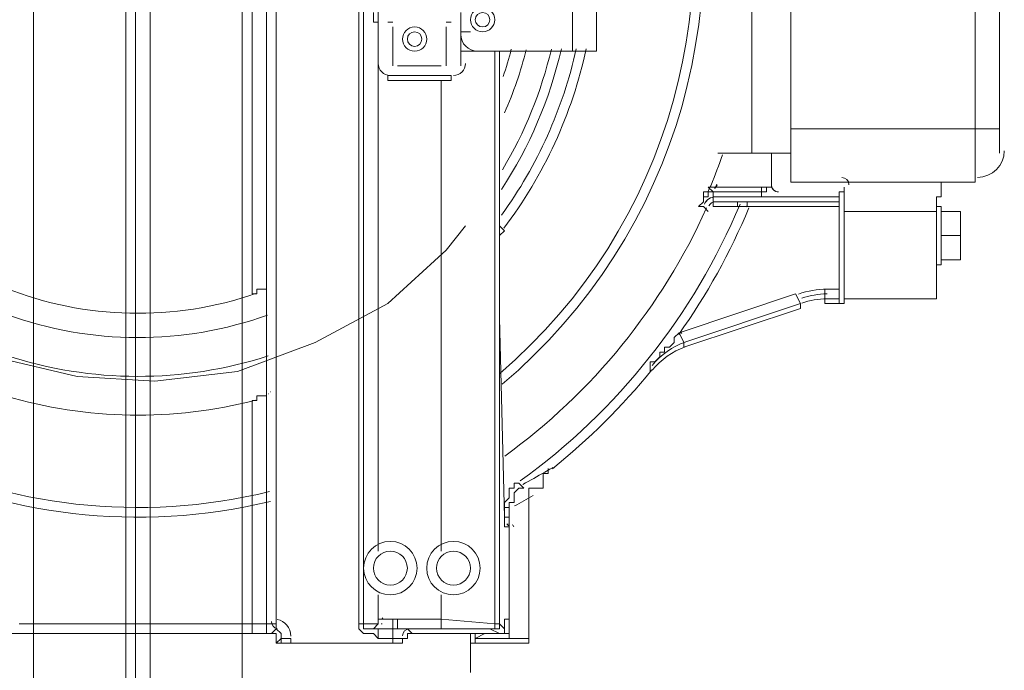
# Model space of a CAD drawing. Header units: millimetres. Extents: x 204754 to 495640, y -178579 to -98814.
# Tile 145 of 179: x 351039 to 351429, y -131920 to -131662. Entities that reach past the tile are written whole.
import ezdxf

# ---------------------------------------------------------------- set-up
doc = ezdxf.new("R2010")
doc.units = ezdxf.units.MM
doc.header["$MEASUREMENT"] = 0
doc.layers.get('0').update_dxf_attribs({"color": 252, "lineweight": 5})
doc.layers.add('Nowe_820-G Rysunki Obrazki_Nr_pióra__181', color=252, linetype='Continuous', lineweight=5)

# ---------------------------------------------------------------- blocks, each defined once
blk = doc.blocks.new('podkład 20251118')
at = {"layer": 'Nowe_820-G Rysunki Obrazki_Nr_pióra__181', "color": 252, "linetype": 'Continuous', "lineweight": 5}
for p, q in [((351044.55, -133533.44), (351044.55, -131029.76)), ((351081.03, -133533.44), (351081.03, -131029.76)), ((351090.63, -133533.44), (351090.63, -131029.76)), ((351127.11, -131029.76), (351127.11, -133533.44)), ((351130.95, -131770.88), (351130.95, -131502.08)), ((351136.71, -131768.96), (351136.71, -131502.08)), ((351084.87, -131751.68), (351084.87, -131534.72)), ((351344.07, -131546.24), (351344.07, -131726.72)), ((351417.03, -131546.24), (351417.03, -131726.72)), ((351328.71, -131555.84), (351328.71, -131715.2)), ((351426.63, -131715.2), (351426.63, -131555.84)), ((351136.71, -131567.36), (351136.71, -131901.44)), ((351140.55, -131569.28), (351140.55, -131901.44)), ((351180.87, -131590.4), (351180.87, -131680.64)), ((351180.87, -131680.64), (351180.87, -131590.4)), ((351084.87, -131607.68), (351084.87, -131822.72)), ((351257.67, -131623.04), (351257.67, -131674.88)), ((351267.27, -131623.04), (351267.27, -131674.88)), ((351173.19, -131901.44), (351173.19, -131636.48)), ((351175.11, -131901.44), (351175.11, -131636.48)), ((351178.95, -131659.52), (351178.95, -131663.36)), ((351213.51, -131659.52), (351213.51, -131667.2)), ((351213.51, -131667.2), (351213.51, -131659.52)), ((351178.95, -131663.36), (351180.87, -131663.36)), ((351184.71, -131663.36), (351186.63, -131663.36)), ((351186.63, -131665.28), (351186.63, -131680.64)), ((351207.75, -131663.36), (351209.67, -131663.36)), ((351207.75, -131680.64), (351207.75, -131665.28)), ((351213.51, -131667.2), (351217.35, -131667.2)), ((351213.51, -131667.2), (351213.51, -131680.64)), ((351213.51, -131674.88), (351213.51, -131671.04)), ((351213.51, -131674.88), (351228.87, -131674.88)), ((351228.87, -131674.88), (351213.51, -131674.88)), ((351213.51, -131674.88), (351213.51, -131680.64)), ((351267.27, -131674.88), (351219.27, -131674.88)), ((351226.95, -131674.88), (351226.95, -131901.44)), ((351228.87, -131674.88), (351228.87, -131901.44)), ((351228.87, -131778.56), (351228.87, -131674.88)), ((351180.87, -131872.64), (351180.87, -131680.64)), ((351188.55, -131680.64), (351205.83, -131680.64)), ((351180.87, -131684.48), (351180.87, -131872.64)), ((351209.67, -131684.48), (351184.71, -131684.48)), ((351184.71, -131684.48), (351184.71, -131686.4)), ((351209.67, -131684.48), (351209.67, -131686.4)), ((351084.87, -131903.36), (351084.87, -131686.4)), ((351184.71, -131686.4), (351209.67, -131686.4)), ((351205.83, -131872.64), (351205.83, -131686.4)), ((351205.83, -131872.64), (351205.83, -131686.4)), ((351426.63, -131705.6), (351344.07, -131705.6)), ((351315.27, -131715.2), (351344.07, -131715.2)), ((351336.39, -131715.2), (351336.39, -131728.64)), ((351336.39, -131715.2), (351336.39, -131728.64)), ((351336.39, -131728.64), (351311.43, -131728.64)), ((351313.35, -131730.56), (351311.43, -131728.64)), ((351314.06, -131729.27), (351314.78, -131727.49)), ((351332.55, -131728.64), (351332.55, -131732.48)), ((351336.39, -131728.64), (351334.47, -131728.64)), ((351334.47, -131728.64), (351334.47, -131730.56)), ((351344.07, -131726.72), (351417.03, -131726.72)), ((351365.19, -131774.72), (351365.19, -131728.64)), ((351403.59, -131726.72), (351403.59, -131732.48)), ((351313.35, -131730.56), (351309.51, -131730.56)), ((351309.51, -131734.4), (351309.51, -131730.56)), ((351311.43, -131732.48), (351309.51, -131732.48)), ((351309.51, -131732.48), (351309.51, -131734.4)), ((351313.35, -131730.56), (351311.43, -131730.56)), ((351311.43, -131730.56), (351311.43, -131732.48)), ((351313.35, -131730.56), (351332.55, -131730.56)), ((351313.35, -131732.48), (351313.35, -131730.56)), ((351313.35, -131732.48), (351332.55, -131732.48)), ((351313.35, -131734.4), (351313.35, -131732.48)), ((351334.47, -131730.56), (351332.55, -131730.56)), ((351338.31, -131732.48), (351332.55, -131732.48)), ((351338.31, -131732.48), (351363.27, -131732.48)), ((351363.27, -131730.56), (351365.19, -131730.56)), ((351363.27, -131774.72), (351363.27, -131730.56)), ((351363.27, -131734.4), (351363.27, -131732.48)), ((351401.67, -131732.48), (351403.59, -131732.48)), ((351401.67, -131732.48), (351401.67, -131772.8)), ((351309.51, -131734.4), (351307.59, -131736.32)), ((351307.59, -131736.32), (351309.51, -131734.4)), ((351309.51, -131736.32), (351307.59, -131736.32)), ((351311.43, -131738.24), (351309.51, -131736.32)), ((351322.95, -131734.4), (351313.35, -131734.4)), ((351313.35, -131736.32), (351313.35, -131734.4)), ((351322.95, -131736.32), (351313.35, -131736.32)), ((351322.95, -131734.4), (351322.95, -131736.32)), ((351324.87, -131734.4), (351322.95, -131734.4)), ((351326.79, -131736.32), (351322.95, -131736.32)), ((351324.87, -131734.4), (351363.27, -131734.4)), ((351326.79, -131734.4), (351324.87, -131734.4)), ((351326.79, -131736.32), (351326.79, -131734.4)), ((351363.27, -131736.32), (351326.79, -131736.32)), ((351363.27, -131734.4), (351363.27, -131736.32)), ((351363.27, -131736.32), (351363.27, -131768.96)), ((351401.67, -131736.32), (351403.59, -131736.32)), ((351403.59, -131736.32), (351403.59, -131759.36)), ((351365.19, -131738.24), (351401.67, -131738.24)), ((351403.59, -131738.24), (351411.27, -131738.24)), ((351403.59, -131738.24), (351403.59, -131757.44)), ((351411.27, -131738.24), (351411.27, -131757.44)), ((351411.27, -131738.24), (351411.27, -131747.84)), ((351207.75, -131753.6), (351215.43, -131744)), ((351230.79, -131745.92), (351228.87, -131744)), ((351228.87, -131747.84), (351230.79, -131745.92)), ((351403.59, -131747.84), (351411.27, -131747.84)), ((351411.27, -131747.84), (351411.27, -131757.44)), ((351184.71, -131774.72), (351207.75, -131753.6)), ((351401.67, -131759.36), (351403.59, -131759.36)), ((351403.59, -131757.44), (351411.27, -131757.44)), ((351130.95, -131770.88), (351132.87, -131770.88)), ((351132.87, -131770.88), (351132.87, -131768.96)), ((351132.87, -131768.96), (351136.71, -131768.96)), ((351136.71, -131768.96), (351136.71, -131772.8)), ((351299.91, -131786.24), (351345.99, -131770.88)), ((351345.99, -131770.88), (351347.91, -131774.72)), ((351357.51, -131768.96), (351363.27, -131768.96)), ((351357.51, -131768.96), (351357.51, -131772.8)), ((351363.27, -131768.96), (351363.27, -131772.8)), ((351136.71, -131772.8), (351136.71, -131805.44)), ((351155.91, -131790.08), (351184.71, -131774.72)), ((351301.83, -131790.08), (351347.91, -131774.72)), ((351347.91, -131774.72), (351347.91, -131776.64)), ((351357.51, -131772.8), (351363.27, -131772.8)), ((351357.51, -131774.72), (351357.51, -131772.8)), ((351357.51, -131774.72), (351365.19, -131774.72)), ((351365.19, -131772.8), (351401.67, -131772.8)), ((351228.87, -131778.56), (351228.87, -131780.48)), ((351347.91, -131776.64), (351301.83, -131792)), ((351228.87, -131780.48), (351230.79, -131859.2)), ((351297.99, -131788.16), (351299.91, -131786.24)), ((351299.91, -131786.24), (351301.83, -131790.08)), ((351125.19, -131801.6), (351155.91, -131790.08)), ((351296.07, -131792), (351297.99, -131790.08)), ((351297.99, -131790.08), (351297.99, -131788.16)), ((351301.83, -131790.08), (351301.83, -131792)), ((351292.23, -131795.84), (351292.23, -131793.92)), ((351292.23, -131793.92), (351294.15, -131793.92)), ((351294.15, -131793.92), (351294.15, -131792)), ((351294.15, -131792), (351296.07, -131792)), ((351029.19, -131795.84), (351061.83, -131803.52)), ((351288.39, -131799.68), (351288.39, -131797.76)), ((351288.39, -131797.76), (351290.31, -131797.76)), ((351290.31, -131797.76), (351292.23, -131795.84)), ((351092.55, -131805.44), (351125.19, -131801.6)), ((351288.39, -131799.68), (351288.39, -131801.6)), ((351061.83, -131803.52), (351092.55, -131805.44)), ((351136.71, -131805.44), (351136.71, -131811.2)), ((351130.95, -131813.12), (351130.95, -131905.28)), ((351130.95, -131813.12), (351132.87, -131813.12)), ((351132.87, -131813.12), (351132.87, -131811.2)), ((351132.87, -131811.2), (351136.71, -131811.2)), ((351136.71, -131901.44), (351136.71, -131811.2)), ((351246.15, -131847.68), (351246.15, -131841.92)), ((351246.15, -131841.92), (351248.07, -131841.92)), ((351248.07, -131841.92), (351248.07, -131840)), ((351234.63, -131847.68), (351234.63, -131845.76)), ((351234.63, -131845.76), (351236.55, -131845.76)), ((351236.55, -131845.76), (351238.47, -131847.68)), ((351232.71, -131851.52), (351232.71, -131847.68)), ((351232.71, -131847.68), (351234.63, -131847.68)), ((351234.63, -131849.6), (351236.55, -131847.68)), ((351234.63, -131853.44), (351234.63, -131849.6)), ((351236.55, -131847.68), (351238.47, -131847.68)), ((351240.39, -131847.68), (351246.15, -131847.68)), ((351240.39, -131847.68), (351240.39, -131909.12)), ((351230.79, -131853.44), (351232.71, -131851.52)), ((351230.79, -131855.36), (351230.79, -131853.44)), ((351232.71, -131855.36), (351232.71, -131853.44)), ((351232.71, -131853.44), (351234.63, -131853.44)), ((351230.79, -131855.36), (351232.71, -131855.36)), ((351230.79, -131857.28), (351230.79, -131855.36)), ((351232.71, -131859.2), (351232.71, -131855.36)), ((351084.87, -132076.16), (351084.87, -131859.2)), ((351230.79, -131859.2), (351232.71, -131859.2)), ((351230.79, -131859.2), (351230.79, -131861.12)), ((351230.79, -131859.2), (351230.79, -131863.04)), ((351230.79, -131861.12), (351230.79, -131863.04)), ((351232.71, -131864.96), (351232.71, -131859.2)), ((351230.79, -131863.04), (351232.71, -131863.04)), ((351230.79, -131863.04), (351232.71, -131863.04)), ((351232.71, -131863.04), (351230.79, -131863.04)), ((351232.71, -131899.52), (351232.71, -131863.04)), ((351232.71, -131907.2), (351232.71, -131864.96)), ((351232.71, -131864.96), (351232.71, -131907.2)), ((351232.71, -131866.88), (351232.71, -131864.96)), ((351180.87, -131901.44), (351180.87, -131889.92)), ((351180.87, -131889.92), (351180.87, -131899.52)), ((351205.83, -131899.52), (351205.83, -131889.92)), ((351205.83, -131899.52), (351205.83, -131889.92)), ((351232.71, -131895.68), (351232.71, -131905.28)), ((351180.87, -131899.52), (351186.63, -131899.52)), ((351180.87, -131899.52), (351180.87, -131901.44)), ((351186.63, -131909.12), (351186.63, -131899.52)), ((351186.63, -131899.52), (351188.55, -131899.52)), ((351188.55, -131899.52), (351205.83, -131899.52)), ((351188.55, -131899.52), (351188.55, -131903.36)), ((351205.83, -131899.52), (351226.95, -131901.44)), ((351205.83, -131903.36), (351205.83, -131899.52)), ((351205.83, -131903.36), (351205.83, -131899.52)), ((351230.79, -131899.52), (351232.71, -131899.52)), ((351230.79, -131899.52), (351230.79, -131901.44)), ((351038.79, -131901.44), (351130.95, -131901.44)), ((351130.95, -131901.44), (351136.71, -131901.44)), ((351136.71, -131901.44), (351140.55, -131901.44)), ((351136.71, -131901.44), (351136.71, -131905.28)), ((351138.63, -131905.28), (351140.55, -131903.36)), ((351140.55, -131901.44), (351140.55, -131903.36)), ((351140.55, -131903.36), (351142.47, -131905.28)), ((351175.11, -131901.44), (351173.19, -131901.44)), ((351173.19, -131903.36), (351173.19, -131901.44)), ((351175.11, -131905.28), (351173.19, -131903.36)), ((351175.11, -131901.44), (351180.87, -131901.44)), ((351175.11, -131903.36), (351175.11, -131901.44)), ((351177.03, -131903.36), (351175.11, -131903.36)), ((351178.95, -131903.36), (351177.03, -131903.36)), ((351180.87, -131901.44), (351178.95, -131903.36)), ((351178.95, -131903.36), (351180.87, -131903.36)), ((351180.87, -131903.36), (351178.95, -131903.36)), ((351180.87, -131903.36), (351186.63, -131903.36)), ((351180.87, -131903.36), (351180.87, -131907.2)), ((351186.63, -131903.36), (351188.55, -131903.36)), ((351188.55, -131903.36), (351205.83, -131903.36)), ((351188.55, -131903.36), (351192.39, -131903.36)), ((351194.31, -131905.28), (351192.39, -131903.36)), ((351205.83, -131903.36), (351225.03, -131903.36)), ((351225.03, -131903.36), (351228.87, -131905.28)), ((351226.95, -131903.36), (351225.03, -131903.36)), ((351228.87, -131903.36), (351225.03, -131903.36)), ((351228.87, -131901.44), (351226.95, -131901.44)), ((351226.95, -131901.44), (351228.87, -131901.44)), ((351226.95, -131901.44), (351226.95, -131903.36)), ((351228.87, -131900.63), (351228.87, -131900.48)), ((351228.87, -131901.44), (351230.79, -131903.36)), ((351228.87, -131901.44), (351228.87, -131903.36)), ((351230.79, -131901.44), (351230.79, -131903.36)), ((351230.79, -131905.28), (351230.79, -131903.36)), ((351033.03, -131905.28), (351138.63, -131905.28)), ((351038.79, -131905.28), (351130.95, -131905.28)), ((351130.95, -131905.28), (351138.63, -131905.28)), ((351136.71, -131905.28), (351138.63, -131905.28)), ((351140.55, -131905.28), (351138.63, -131905.28)), ((351140.55, -131909.12), (351140.55, -131905.28)), ((351142.47, -131907.2), (351140.55, -131909.12)), ((351142.47, -131905.28), (351142.47, -131907.2)), ((351146.31, -131907.2), (351142.47, -131907.2)), ((351142.47, -131907.2), (351142.47, -131909.12)), ((351146.31, -131907.2), (351146.31, -131909.12)), ((351178.95, -131905.28), (351175.11, -131905.28)), ((351180.87, -131907.2), (351178.95, -131905.28)), ((351186.63, -131907.2), (351180.87, -131907.2)), ((351186.63, -131907.2), (351190.47, -131907.2)), ((351190.47, -131909.12), (351190.47, -131907.2)), ((351190.47, -131909.12), (351190.47, -131907.2)), ((351192.39, -131907.2), (351190.47, -131907.2)), ((351190.47, -131907.2), (351190.47, -131909.12)), ((351194.31, -131905.28), (351192.39, -131905.28)), ((351192.39, -131905.28), (351192.39, -131907.2)), ((351194.31, -131905.28), (351200.07, -131905.28)), ((351200.07, -131905.28), (351201.99, -131905.28)), ((351213.51, -131905.28), (351201.99, -131905.28)), ((351221.19, -131905.28), (351213.51, -131905.28)), ((351217.35, -131920.64), (351217.35, -131905.28)), ((351219.27, -131905.28), (351219.27, -131909.12)), ((351223.11, -131905.28), (351219.27, -131907.2)), ((351219.27, -131907.2), (351240.39, -131907.2)), ((351219.27, -131907.2), (351219.27, -131909.12)), ((351221.19, -131905.28), (351225.03, -131905.28)), ((351225.03, -131905.28), (351228.87, -131905.28)), ((351228.87, -131905.28), (351230.79, -131905.28)), ((351232.71, -131905.28), (351228.87, -131905.28)), ((351232.71, -131907.2), (351232.71, -131905.28)), ((351232.71, -131907.2), (351240.39, -131907.2)), ((351190.47, -131909.12), (351140.55, -131909.12)), ((351217.35, -131909.12), (351240.39, -131909.12))]:
    blk.add_line(p, q, dxfattribs=at)
for centre, radius, start, end in [((351085.83, -131635.52), 223.68, 310.0902, 18.3131), ((351085.81, -131635.51), 219.86, 310.6422, 18.1565), ((351222.16, -131662.41), 4.8, 90.0462, 179.9538), ((351222.15, -131662.41), 4.8, 0.0462, 89.9538), ((351222.16, -131662.4), 4.8, 180.0462, 269.9538), ((351222.15, -131662.41), 2.88, 90.0464, 179.9536), ((351222.15, -131662.4), 2.88, 180.0464, 269.9536), ((351222.15, -131662.41), 2.88, 0.0464, 89.9536), ((351222.15, -131662.4), 4.8, 270.0462, 359.9538), ((351222.15, -131662.4), 2.88, 270.0464, 359.9536), ((351195.28, -131670.09), 4.8, 90.0462, 179.9538), ((351195.27, -131670.09), 4.8, 0.0462, 89.9538), ((351195.28, -131670.08), 4.8, 180.0462, 269.9538), ((351195.27, -131670.09), 2.88, 90.0458, 179.9542), ((351195.27, -131670.08), 2.88, 180.0464, 269.9536), ((351195.27, -131670.09), 2.88, 0.0464, 89.9536), ((351195.27, -131670.08), 4.8, 270.0462, 359.9538), ((351195.27, -131670.08), 2.88, 270.0469, 359.9531), ((351220.23, -131668.16), 6.72, 180, 270), ((351085.71, -131635.49), 171.96, 326.8046, 347.0845), ((351085.87, -131635.53), 177.55, 324.0846, 347.5075), ((351085.6, -131635.37), 168.27, 329.1134, 346.7151), ((351089.44, -131636.73), 148.84, 341.1286, 345.4573), ((351086.07, -131635.62), 181.19, 322.8942, 347.7964), ((351086.47, -131635.81), 157.71, 336.2971, 345.8874), ((351185.68, -131679.68), 4.8, 180.0462, 269.9538), ((351185.68, -131679.68), 4.8, 180.0462, 269.9538), ((351210.63, -131679.68), 4.8, 270.0462, 359.9538), ((351210.63, -131679.68), 4.8, 270.0462, 359.9538), ((351097.93, -131639.95), 231.92, 337.7215, 340.8994), ((351417.99, -131714.24), 10.56, 270, 360), ((351364.23, -131727.69), 2.88, 0.0464, 89.9536), ((351085.83, -131635.53), 223.67, 204.0701, 283.5424), ((351085.81, -131635.56), 219.8, 204.3882, 283.7062), ((351397.06, -131763.55), 91.88, 157.6487, 158.9161), ((351328.42, -131734.79), 17.32, 157.9586, 158.8108), ((351301.78, -131723.95), 11.45, 337.7363, 339.9709), ((351360.47, -131766.13), 59.4, 139.949, 141.3856), ((351339.27, -131727.69), 2.87, 179.8865, 269.7943), ((351339.27, -131727.67), 2.88, 180.1742, 225.1296), ((351314.32, -131737.31), 4.82, 90.0973, 155.6265), ((351314.31, -131737.29), 4.8, 90.0244, 155.9939), ((351339.26, -131727.74), 2.83, 224.4439, 270.2524), ((351085.8, -131635.5), 258.29, 305.8493, 337.2611), ((351086.16, -131635.68), 261.72, 324.7047, 337.267), ((351314.31, -131737.28), 2.87, 89.9317, 155.8208), ((351337.89, -131740.17), 11.91, 159.8471, 161.9659), ((351085.76, -131635.5), 246.79, 306.025, 335.7437), ((351085.82, -131635.55), 143.01, 248.4679, 288.9963), ((351358.52, -131802.81), 33.84, 90.157, 109.6363), ((351358.46, -131800.54), 29.66, 90.0389, 109.7469), ((351358.46, -131802.46), 29.66, 90.0389, 109.7469), ((351085.82, -131635.66), 152.5, 250.0992, 289.6521), ((351301.43, -131788.25), 1.96, 105.9669, 115.0955), ((351298.98, -131780.22), 6.43, 287.2688, 288.275), ((351312.43, -131818.03), 29.87, 109.7767, 140.8458), ((351085.84, -131635.53), 167.99, 251.9083, 287.8619), ((351312.38, -131819.86), 29.76, 109.7373, 140.8304), ((351086.13, -131635.85), 261.65, 308.7082, 320.8708), ((351137.66, -131811.04), 0.664, 115.4987, 122.6105), ((351137.09, -131809.84), 0.664, 295.4987, 302.6105), ((351138.21, -131809.56), 0.127, 321.8766, 339.2157), ((351138.65, -131809.72), 0.337, 153.9478, 159.5962), ((351085.83, -131635.56), 183.33, 253.376, 284.6973), ((351135.5, -131651.95), 219.7, 297.8179, 300.4164), ((351033.72, -131476.96), 422.13, 300.3053, 300.7415), ((351270.67, -131866.84), 34.22, 127.682, 127.8479), ((351245.64, -131834.32), 6.82, 307.1376, 310.6113), ((351116.13, -131630.71), 253.53, 297.9021, 299.8053), ((351229.9, -131863.97), 2.82, 34.6946, 50.1779), ((351234.73, -131860.85), 2.94, 211.194, 212.6641), ((351232.08, -131861.75), 0.203, 317.4894, 328.7708), ((351232.43, -131861.97), 0.203, 137.4894, 148.7708), ((351231.44, -131862.99), 0.986, 23.5294, 34.1531), ((351237.54, -131859.86), 4.24, 213.9007, 215.227), ((351232.84, -131863.22), 1.53, 27.9636, 36.4078), ((351232.06, -131863.89), 2.55, 18.8957, 32.9173), ((351185.67, -131879.36), 10.56, 90, 180), ((351185.67, -131879.36), 10.56, 0, 90), ((351210.63, -131879.36), 10.56, 90, 180), ((351210.63, -131879.36), 10.56, 0, 90), ((351185.67, -131879.36), 6.72, 90, 180), ((351185.67, -131879.36), 6.72, 360, 90), ((351210.63, -131879.36), 6.72, 90, 180), ((351210.63, -131879.36), 6.72, 0, 90), ((351185.67, -131879.36), 10.56, 180, 270), ((351185.67, -131879.36), 6.72, 180, 270), ((351185.67, -131879.36), 10.56, 270, 360), ((351185.67, -131879.36), 6.72, 270, 0), ((351210.63, -131879.36), 10.56, 180, 270), ((351210.63, -131879.36), 6.72, 180, 270), ((351210.63, -131879.36), 10.56, 270, 360), ((351210.63, -131879.36), 6.72, 270, 360), ((351225.6, -131894.82), 7.11, 354.8045, 359.2227), ((351231.46, -131894.95), 1.24, 349.9022, 356.2381), ((351339.08, -131903.7), 106.72, 175.5731, 175.5971), ((351234.44, -131895.17), 1.75, 171.2635, 175.7557), ((351139.59, -131906.25), 6.72, 0.0471, 78.8491), ((351183.55, -131898.22), 1.39, 216.545, 229.2128), ((351141.53, -131900.48), 2.89, 180.0857, 258.5636), ((351141.53, -131900.48), 2.89, 180.0857, 258.5636), ((351181.94, -131906.2), 4.82, 86.6625, 89.5192), ((351182.5, -131896.58), 4.82, 266.6625, 269.5192), ((351193.35, -131906.24), 2.88, 90.3391, 179.6609)]:
    blk.add_arc(centre, radius, start, end, dxfattribs=at)

msp = doc.modelspace()

# ---------------------------------------------------------------- block references
msp.add_blockref('podkład 20251118', (0, 0))

doc.saveas('drawing.dxf')
